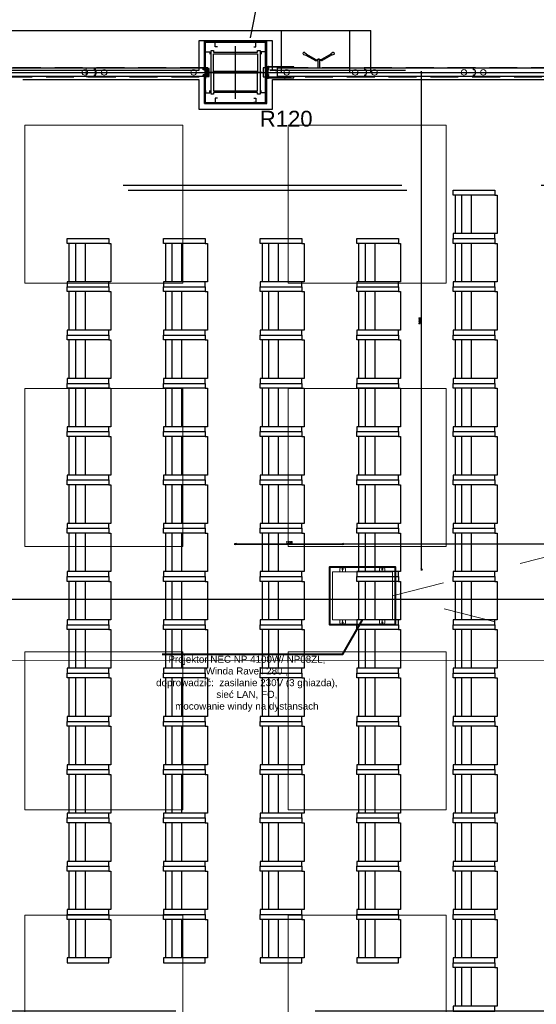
# Model space of a CAD drawing. Header units: centimetres. Extents: x -228435 to 111511, y -89367 to 428125.
# Tile 137 of 219: x -1000 to 4886, y 18385 to 29600. Entities that reach past the tile are written whole.
import ezdxf

# ---------------------------------------------------------------- set-up
doc = ezdxf.new("R2010")
doc.units = ezdxf.units.CM
doc.header["$LTSCALE"] = 50
doc.header["$PDMODE"] = 35
doc.header["$PDSIZE"] = 0.1
for name, pattern in [('0_II 10 sal$0$HIDDEN', [9.525, 6.35, -3.175]), ('CENTER', [2, 1.25, -0.25, 0.25, -0.25]), ('DASHDOT', [25.4, 12.7, -6.35, 0, -6.35]), ('DASHDOT2', [12.7, 6.35, -3.175, 0, -3.175]), ('DIN_STRICHPUNKT', [10.7, 5, -2.5, 0.7, -2.5]), ('HIDDEN2', [4.7625, 3.175, -1.5875]), ('HIDDENX2', [19.05, 12.7, -6.35]), ('Kondygnacja -1$0$ACAD_ISO03W100', [30, 12, -18])]:
    doc.linetypes.add(name, pattern=pattern)
doc.layers.get('0').update_dxf_attribs({"color": 8})
doc.layers.get('DEFPOINTS').update_dxf_attribs({"color": 8})
for name, color, linetype in [('0_II 10 sal$0$ARCH_SIEDZENIA', 8, 'Continuous'), ('0_II 10 sal$0$ARCH_WYPOSAŻENIE_INNE', 8, 'Continuous'), ('0_II 10 sal$0$ARCH_ŚCIANY_PRZESUWNE', 8, 'Continuous'), ('0_II 10 sal$0$ARCH_ŚLUSARKA_DRZWI', 8, 'Continuous'), ('3', 8, 'Continuous'), ('ACHSEN', 8, 'DIN_STRICHPUNKT'), ('ARCH_GK', 8, 'Continuous'), ('ARCH_INFO_KŁADY ŚCIAN', 8, 'HIDDEN2'), ('ARCH_INFO_ODPORNOŚĆ OGNIOWA', 8, 'Continuous'), ('ARCH_INFO_OPISY', 8, 'Continuous'), ('ARCH_INFO_OSIE_IST', 8, 'DASHDOT2'), ('ARCH_SZYNY', 8, 'Continuous'), ('HUFCOR', 8, 'Continuous'), ('Kondygnacja +0$0$ARCH_GK', 8, 'Continuous'), ('Kondygnacja +0$0$ARCH_INFO_ODPORNOŚĆ OGNIOWA', 8, 'Continuous'), ('Kondygnacja +0$0$ARCH_PROFILE', 8, 'Continuous'), ('Kondygnacja +0$0$ARCH_STAL_IST', 8, 'Continuous'), ('Kondygnacja +0$0$ARCH_ŚCIANY_PRZESUWNE', 8, 'Continuous'), ('KÖRPERKANTE', 8, 'Continuous'), ('Osie rzutów$0$ARCH_INFO_OSIE_OPISY_IST', 8, 'Continuous'), ('PANELE', 8, 'Continuous'), ('SCHRAFFUR', 8, 'Continuous'), ('tabela', 8, 'Continuous'), ('VOLL', 8, 'Continuous')]:
    doc.layers.add(name, color=color, linetype=linetype)
for name, color, linetype, lineweight in [('2', 8, 'Continuous', 0), ('ARCH_SUFITY_PODWIESZANE', 8, 'HIDDENX2', 9), ('osie', 8, 'CENTER', 13), ('SYSTEMY AV', 8, 'Continuous', 13), ('Wymiary', 8, 'Continuous', 15)]:
    doc.layers.add(name, color=color, linetype=linetype, lineweight=lineweight)
doc.layers.get('HUFCOR').off()
doc.styles.add('-1 sale konferencyjne$0$Arial', font='ARIAL.TTF')
doc.styles.add('Arial', font='ARIAL.TTF')
doc.styles.add('Kondygnacja +0$0$Arial', font='ARIAL.TTF')
doc.styles.add('Romans', font='Romans.shx')
doc.linetypes.add('SZYNA_LINE', pattern='A,12.7,-7.75,["SZYNA",Standard,S=2.54,R=0,X=-5.95,Y=-1.27],-7.75', length=28.2)
doc.dimstyles.new('ISO-25', dxfattribs={"dimtxt": 2.5, "dimasz": 2.5, "dimexe": 1.25, "dimexo": 0.625, "dimtad": 1, "dimtxsty": 'Standard', "dimcen": 2.5, "dimadec": 0, "dimazin": 0, "dimtfac": 1, "dimtmove": 0, "dimatfit": 3, "dimfxl": 0, "dimarcsym": 0})
doc.dimstyles.new('Wymiary 1-200', dxfattribs={"dimtxt": 22, "dimasz": 20, "dimexe": 10, "dimexo": 0, "dimgap": 8, "dimtad": 1, "dimrnd": 0.5, "dimzin": 12, "dimdsep": 46, "dimtxsty": 'Romans', "dimblk": 'OBLIQUE', "dimcen": 0.5, "dimdle": 15, "dimclrt": 55, "dimazin": 0, "dimtfac": 1, "dimtmove": 1, "dimatfit": 3, "dimfxl": 0, "dimtolj": 1, "dimtzin": 0, "dimarcsym": 0})

# ---------------------------------------------------------------- blocks, each defined once
blk = doc.blocks.new('SU Lampy kwadratowe +0')
at = {"layer": 'ARCH_SUFITY_PODWIESZANE', "ltscale": 2.5}
for points in [[(12020, 7340), (12200, 7340), (12200, 7160), (12020, 7160)], [(12320, 7340), (12500, 7340), (12500, 7160), (12320, 7160)], [(12020, 7040), (12200, 7040), (12200, 6860), (12020, 6860)], [(12320, 7040), (12500, 7040), (12500, 6860), (12320, 6860)], [(12020, 6740), (12200, 6740), (12200, 6560), (12020, 6560)], [(12320, 6740), (12500, 6740), (12500, 6560), (12320, 6560)], [(12020, 6440), (12200, 6440), (12200, 6260), (12020, 6260)], [(12320, 6440), (12500, 6440), (12500, 6260), (12320, 6260)]]:
    blk.add_lwpolyline(points, close=True, dxfattribs=at)
blk = doc.blocks.new('Linie kładów 0')
at = {"layer": 'ARCH_INFO_KŁADY ŚCIAN', "ltscale": 10, "const_width": 1}
blk.add_lwpolyline([(6335.3, 5893.4), (11516.8, 5893.4), (11516.8, 6729.9), (13383.9, 6729.9)], dxfattribs=at)
blk = doc.blocks.new('A$C50B549AF')
at = {"layer": 'ARCH_SZYNY', "linetype": 'SZYNA_LINE', "ltscale": 2.5}
for p, q in [((5657.5, 2448.1, 630), (6165.7, 2448.1, 630)), ((6063.7, 2400.4, 630), (6063.7, 2448.1, 630)), ((6141.7, 2400.4, 630), (6141.7, 2448.1, 630)), ((6165.7, 2400.4, 630), (6165.7, 2448.1, 630)), ((4847, 2400.4, 662.8), (5983.5, 2400.4, 630)), ((6047, 2400.4, 630), (6909.2, 2400.4, 630))]:
    blk.add_line(p, q, dxfattribs=at)
blk = doc.blocks.new('*U520')
at = {"layer": 'PANELE'}
for points in [[(0, 0), (0, -21), (-14, -21)], [(0, 0), (1240, 0)], [(1240, 0), (1240, -21), (1226, -21)], [(-14, -76), (0, -76), (0, -97)], [(0, -97), (1240, -97)], [(1226, -76), (1240, -76), (1240, -97)]]:
    blk.add_lwpolyline(points, dxfattribs=at)
for centre in [(24, -48), (1264, -48)]:
    blk.add_arc(centre, 46.5, 143.7563, 216.2437, dxfattribs=at)
at = {"layer": 'Wymiary'}
for centre in [(110, -48), (1130, -48)]:
    blk.add_circle(centre, 32, dxfattribs=at)
blk = doc.blocks.new('BEDIENHEBEL')
at = {"layer": 'KÖRPERKANTE'}
for p, q in [((-10, -85), (-10, 0)), ((-10, 0), (10, 0)), ((10, -85), (10, 0)), ((-145, -149), (-38, -87)), ((-140, -158), (-33, -96)), ((-31, -85), (-10, -85)), ((-31, -95), (-10, -95)), ((-10, -95), (-10, -100)), ((-10, -100), (10, -100)), ((31, -85), (10, -85)), ((31, -95), (10, -95)), ((10, -95), (10, -100)), ((140, -158), (33, -96)), ((145, -149), (38, -87)), ((-173, -156), (-148, -147)), ((-160, -178), (-140, -161)), ((-139, -159), (-146, -147)), ((139, -159), (146, -147)), ((160, -178), (140, -161)), ((173, -156), (148, -147))]:
    blk.add_line(p, q, dxfattribs=at)
for centre, radius, start, end in [((-31, -100), 15, 90, 120), ((-31, -100), 5, 90, 120), ((-15, -90), 7.25, 316.3972, 43.6028), ((15, -90), 7.25, 136.3972, 223.6028), ((31, -100), 15, 60, 90), ((31, -100), 5, 60, 90), ((-167, -167), 12.5, 120, 300), ((-147, -148), 1, 30, 120), ((-140, -160), 1, 300, 30), ((140, -160), 1, 150, 240), ((147, -148), 1, 60, 150), ((167, -167), 12.5, 240, 60)]:
    blk.add_arc(centre, radius, start, end, dxfattribs=at)
blk = doc.blocks.new('*U524')
at = {"layer": 'PANELE'}
for points in [[(0, 0), (0, -21), (-14, -21)], [(0, 0), (1000, 0)], [(810, -97), (810, -112), (1000, -112), (1000, 15), (810, 15), (810, 0)], [(-14, -76), (0, -76), (0, -97)], [(0, -97), (1000, -97)]]:
    blk.add_lwpolyline(points, dxfattribs=at)
blk.add_arc((24, -48), 46.5, 143.7563, 216.2437, dxfattribs=at)
at = {"layer": 'Wymiary'}
for centre in [(110, -48), (890, -48)]:
    blk.add_circle(centre, 32, dxfattribs=at)
at = {"layer": 'PANELE'}
blk.add_blockref('BEDIENHEBEL', (525, -97), dxfattribs=at)
blk = doc.blocks.new('A$C45FE2F59')
for p, q in [((0, 700), (-280, 700)), ((0, 700), (280, 700)), ((-324, 608), (-319, 612)), ((-324, 552), (-324, 608)), ((-284, 612), (-319, 612)), ((284, 612), (319, 612)), ((324, 608), (319, 612)), ((324, 552), (324, 608)), ((-324, 552), (-319, 547)), ((-284, 547), (-319, 547)), ((284, 547), (319, 547)), ((324, 552), (319, 547)), ((-324, 148), (-319, 152)), ((-324, 148), (-324, 92)), ((-284, 152), (-319, 152)), ((284, 152), (319, 152)), ((324, 148), (319, 152)), ((324, 148), (324, 92)), ((-324, 92), (-319, 88)), ((-284, 88), (-319, 88)), ((0, 0), (-280, 0)), ((0, 0), (280, 0)), ((284, 88), (319, 88)), ((324, 92), (319, 88)), ((45, 0), (-280, 0)), ((-277, 0), (277, 0)), ((280, 0), (127, 0))]:
    blk.add_line(p, q)
blk.add_lwpolyline([(-280, 700), (280, 700), (280, 0), (-280, 0)], close=True)
for centre, radius in [((-309, 580), 5.5), ((-309, 580), 5), ((309, 580), 5), ((309, 580), 5.5), ((-309, 120), 5.5), ((-309, 120), 5), ((309, 120), 5.5), ((309, 120), 5)]:
    blk.add_circle(centre, radius)
at = {"layer": 'osie'}
for p, q in [((-280, 580), (-330, 580)), ((-309, 580), (-309, 590)), ((-309, 580), (-309, 570)), ((280, 580), (330, 580)), ((309, 580), (309, 590)), ((309, 580), (309, 570)), ((-280, 120), (-330, 120)), ((-309, 120), (-309, 130)), ((-309, 120), (-309, 110)), ((280, 120), (330, 120)), ((309, 120), (309, 130)), ((309, 120), (309, 110))]:
    blk.add_line(p, q, dxfattribs=at)
blk = doc.blocks.new('0_II 10 sal$0$Miejsce_siedzące_2d')
at = {"color": 0, "linetype": 'ByBlock', "lineweight": -2}
for p, q in [((-26.4, 27.1), (26.4, 27.1)), ((-26.4, 12.5), (26.4, 12.5))]:
    blk.add_line(p, q, dxfattribs=at)
for points in [[(-26.4, 62.7), (-26.4, 0), (-33, 0), (-33, 62.7), (-26.4, 62.7), (-26.4, 66), (26.4, 66), (26.4, 62.7), (26.4, 0), (33, 0), (33, 62.7), (26.4, 62.7)], [(26.4, 3.3), (-26.4, 3.3)]]:
    blk.add_lwpolyline(points, dxfattribs=at)
blk = doc.blocks.new('CLOSURE')
at = {"color": 7, "linetype": 'Continuous'}
for p, q in [((-2, 0), (-9, 0)), ((-2, 0), (-2, -1)), ((-10, -1), (-10, -2)), ((-10, -34), (-10, -40)), ((-9, -3), (-8, -3)), ((-8, -33), (-9, -33)), ((-9, -41), (-3, -41)), ((-8, -7), (-8, -7)), ((-8, -30), (-8, -30)), ((-8, -39), (-8, -36)), ((-8, -36), (177, -36)), ((-3, -39), (-8, -39)), ((-2, -1), (-2, -2)), ((-2, -12), (-2, -17)), ((-2, -17), (-1, -18)), ((-1, -18), (-2, -19)), ((-2, -19), (-2, -24)), ((-2, -40), (-2, -40)), ((-1, -3), (0, -3)), ((0, -29), (0, -3)), ((0, -34), (0, -32)), ((150, -34), (0, -34)), ((5, -30), (1, -30)), ((1, -31), (5, -31)), ((6, -31), (6, -31)), ((146, -30), (146, -31)), ((153, -30), (147, -30)), ((147, -31), (151, -31)), ((153, -31), (153, -30)), ((156, -30), (156, -31)), ((163, -34), (159, -34)), ((166, -31), (166, -30)), ((168, -30), (168, -31)), ((179, -34), (172, -34)), ((172, -40), (172, -40)), ((177, -39), (173, -39)), ((173, -41), (179, -41)), ((177, -36), (177, -39)), ((180, -40), (180, -35))]:
    blk.add_line(p, q, dxfattribs=at)
for centre, radius, start, end in [((-9, -1), 1.2, 90, 180), ((-9, -2), 1, 180, 270), ((-9, -34), 1, 90, 180), ((-9, -40), 1, 180, 270), ((-8, -8), 1, 90, 217.5752), ((-5, -5), 5.01, 217.5752, 275.7303), ((-5, -31), 5.01, 84.2699, 140.5242), ((-8, -29), 1, 140.5242, 270), ((-8, -2), 1, 270, 314.9442), ((-8, -8), 1, 40.708, 90), ((-8, -29), 1, 270, 317.1564), ((-8, -34), 1, 42.8436, 90), ((-5, -5), 2.75, 220.708, 134.9442), ((-5, -31), 2.75, 222.8436, 137.1564), ((-4, -12), 2, 0, 95.7303), ((-4, -24), 2, 264.2699, 0), ((-3, -40), 1, 0, 90), ((-3, -40), 1, 270, 0), ((-1, -2), 1, 180, 270), ((1, -29), 1, 180, 270), ((1, -32), 1, 90, 180), ((5, -31), 0.5, 0, 90), ((5, -31), 0.5, 270, 0), ((147, -30), 0.5, 90, 180), ((147, -31), 0.5, 180, 270), ((150, -33), 1, 270, 3.2641), ((151, -32), 0.5, 341.3143, 90), ((155, -33), 3.4, 161.3143, 183.2641), ((153, -30), 0.5, 0, 90), ((152, -31), 1, 323.1301, 0), ((155, -33), 1.75, 143.1301, 36.8699), ((156, -30), 0.5, 54.1117, 180), ((157, -31), 1, 180, 216.8699), ((155, -33), 3.4, 356.7359, 54.1117), ((159, -33), 1, 176.7359, 270), ((163, -33), 1, 270, 3.2641), ((167, -33), 3.4, 125.8883, 183.2641), ((165, -30), 0.5, 0, 125.8883), ((167, -33), 1.75, 143.1301, 36.8699), ((165, -31), 1, 323.1301, 0), ((169, -30), 0.5, 54.1117, 180), ((169, -31), 1, 180, 216.8699), ((167, -33), 3.4, 356.7359, 54.1117), ((172, -33), 1, 176.7359, 270), ((173, -40), 1, 90, 180), ((173, -40), 1, 180, 270), ((179, -35), 1, 0, 90), ((179, -40), 1, 270, 0)]:
    blk.add_arc(centre, radius, start, end, dxfattribs=at)
blk = doc.blocks.new('hufcor detal 2')
at = {"layer": 'SCHRAFFUR'}
h = blk.add_hatch(dxfattribs=at)
h.set_pattern_fill('ANSI34', color=256, scale=10, style=0)
h.set_pattern_definition([(45, (-9731.639, 331.908), (-5.303301, 5.303301), []), (45, (-9729.871, 331.908), (-5.303301, 5.303301), []), (45, (-9728.1034, 331.908), (-5.303301, 5.303301), []), (45, (-9726.3356, 331.908), (-5.303301, 5.303301), [])])
h.paths.add_polyline_path([(-4.1, 11.6), (-8.1, 11.6), (-8.1, 0.6), (-4.1, 0.6)])
h.paths.add_polyline_path([(-4.1, 0.6), (-8.1, 0.6), (-8.1, -10.4), (-4.1, -10.4)])
at = {"layer": 'VOLL'}
for points in [[(-5.3, 30), (-97.9, 30), (-97.9, 31.2), (-5.3, 31.2)], [(-5.3, -29.9), (-5.3, -28.7), (-97.9, -28.7), (-97.9, -29.9)]]:
    blk.add_hatch(color=256, dxfattribs=at).paths.add_polyline_path(points)
at = {"layer": '2'}
for p, q in [((-96.6, 25.3), (-96.6, 25.2)), ((-93.3, 27.5), (-93.5, 26.6)), ((-92.7, 27.4), (-93, 26.3)), ((-86.8, 27.4), (-86.5, 26.3)), ((-86.2, 27.5), (-86, 26.6)), ((-82.9, 25.3), (-82.9, 25.2))]:
    blk.add_line(p, q, dxfattribs=at)
for centre, radius, start, end in [((-96.5, 25.2), 0.15, 81.6479, 164.0608), ((-96.5, 25.2), 0.15, 164.0608, 254.4521), ((-95.7, 27.8), 2.49, 252.0018, 332.2702), ((-95.4, 27.5), 2.67, 245.6965, 334.3626), ((-92.9, 28.1), 0.8, 285.0434, 236.2841), ((-86.6, 28.1), 0.8, 303.7159, 254.9566), ((-84.1, 27.5), 2.67, 205.6374, 294.3035), ((-83.8, 27.8), 2.49, 207.7298, 287.9982), ((-83, 25.2), 0.15, 15.9392, 98.3521), ((-83, 25.2), 0.15, 285.5479, 15.9392)]:
    blk.add_arc(centre, radius, start, end, dxfattribs=at)
at = {"layer": '3'}
for centre, radius, start, end in [((-11.1, -0.1), 11.1, 308.9452, 51.0548), ((-11, -0.1), 10.6, 310.6017, 49.3983)]:
    blk.add_arc(centre, radius, start, end, dxfattribs=at)
at = {"layer": 'ACHSEN', "ltscale": 5}
blk.add_line((53.1, 0.6), (-268.8, 0.6), dxfattribs=at)
at = {"layer": 'ARCH_GK', "linetype": 'Continuous', "lineweight": -3}
for p, q in [((0.3, 17.1), (0.3, 35)), ((0.3, 35), (0.3, -33.7))]:
    blk.add_line(p, q, dxfattribs=at)
for points in [[(0.3, 35), (2.7, 35), (3, 36.7), (3.3, 35)], [(6.4, 35), (3.9, 35), (3.5, 33.3), (3.3, 35)], [(6.3, 17.1), (6.3, 35)], [(6.3, 35), (6.3, -33.7)], [(0.3, -33.7), (2.7, -33.7), (3, -35.5), (3.3, -33.7)], [(6.4, -33.7), (3.9, -33.7), (3.5, -32), (3.3, -33.7)]]:
    blk.add_lwpolyline(points, dxfattribs=at)
at = {"layer": 'VOLL'}
for p, q in [((-96.8, 31.2), (-6.5, 31.2)), ((-8.1, 11.6), (-8.1, -10.4)), ((-8.1, 11.6), (-4.1, 11.6)), ((-4.1, 11.6), (-4.1, -10.4)), ((-48.1, -6.8), (-53, -10.2)), ((-48.1, -13.6), (-53, -10.2)), ((-48.1, -9.2), (-48.1, -6.8)), ((-48.1, -9.2), (-23.8, -9.2)), ((-48.1, -11.2), (-23.8, -11.2)), ((-48.1, -11.2), (-48.1, -13.6)), ((-23.8, -6.8), (-18.8, -10.2)), ((-23.8, -9.2), (-23.8, -6.8)), ((-23.8, -13.6), (-18.8, -10.2)), ((-23.8, -11.2), (-23.8, -13.6)), ((-8.1, -10.4), (-4.1, -10.4))]:
    blk.add_line(p, q, dxfattribs=at)
for points in [[(-3, 27.1), (-5.7, 27.1, -7.740139), (-5.7, 27.7), (-3, 27.7, -0.445604), (-3, 14), (-5.7, 14, -7.740139), (-5.7, 14.6), (-3, 14.6, 0.483874)], [(-3, -25.9), (-5.7, -25.9, 7.740139), (-5.7, -26.4), (-3, -26.4, 0.445604), (-3, -12.7), (-5.7, -12.7, 7.740139), (-5.7, -13.3), (-3, -13.3, -0.406168)]]:
    blk.add_lwpolyline(points, format="xyb", close=True, dxfattribs=at)
blk.add_lwpolyline([(-97.9, -28.7), (-5.3, -28.7), (-5.3, -29.9), (-97.9, -29.9)], close=True, dxfattribs=at)
at = {"layer": 'VOLL', "xscale": 0.5, "yscale": 0.5000000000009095, "zscale": 0.5000000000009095, "rotation": 180}
blk.add_blockref('CLOSURE', (-9.3, 11.7), dxfattribs=at)
at = {"layer": 'VOLL', "xscale": -0.5, "yscale": 0.5000000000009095, "zscale": 0.5000000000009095}
blk.add_blockref('CLOSURE', (-9.3, -10.4), dxfattribs=at)
blk = doc.blocks.new('VERT-NEU')
at = {"layer": 'KÖRPERKANTE'}
for p, q in [((-25, 48), (-36, 48)), ((-36, 48), (-36, 46)), ((-34, 46), (-36, 46)), ((-36, 31), (-34, 31)), ((-36, 29), (-36, 31)), ((-21, 29), (-36, 29)), ((-34, 31), (-34, 46)), ((-30, 46), (-30, 33)), ((-25, 46), (-30, 46)), ((-30, 33), (-6, 33)), ((-23, 47), (-23, 47)), ((-13, 21), (-21, 29)), ((-14, 25), (-11, 22)), ((-9, 29), (-13, 29)), ((-11, 21), (-11, 21)), ((-8, 19), (-8, 28)), ((0, 26), (-6, 33)), ((-6, 19), (-6, 26)), ((-5, 26), (-3, 24)), ((-3, 24), (-3, 0)), ((-3, -24), (-3, 0)), ((7, 26), (0, 26)), ((0, 23), (0, 0)), ((0, 23), (5, 23)), ((0, -23), (0, 0)), ((5, 21), (5, 23)), ((8, 21), (5, 21)), ((8, 25), (8, 21)), ((-21, -29), (-36, -29)), ((-36, -29), (-36, -31)), ((-36, -31), (-34, -31)), ((-36, -46), (-36, -48)), ((-34, -46), (-36, -46)), ((-25, -48), (-36, -48)), ((-34, -31), (-34, -46)), ((-30, -33), (-6, -33)), ((-30, -46), (-30, -33)), ((-25, -46), (-30, -46)), ((-23, -47), (-23, -47)), ((-13, -21), (-21, -29)), ((-14, -25), (-11, -22)), ((-9, -29), (-13, -29)), ((-8, -19), (-8, -28)), ((-6, -19), (-6, -26)), ((-6, -33), (0, -26)), ((-5, -26), (-3, -24)), ((0, -23), (5, -23)), ((7, -26), (0, -26)), ((8, -21), (5, -21)), ((5, -21), (5, -23)), ((8, -25), (8, -21))]:
    blk.add_line(p, q, dxfattribs=at)
at = {"layer": 'KÖRPERKANTE', "linetype": 'ByBlock'}
for p, q in [((2, -23), (3, -23)), ((2, -26), (3, -26))]:
    blk.add_line(p, q, dxfattribs=at)
at = {"layer": 'KÖRPERKANTE'}
for centre, radius, start, end in [((-25, 47), 1.2, 360, 90), ((-25, 47), 1.2, 270, 360), ((-13, 27), 2, 90, 225), ((-12, 22), 1.12, 225, 315), ((-12, 22), 1.12, 315, 45), ((-9, 28), 0.5, 360, 90), ((-7, 19), 1, 180, 360), ((-6, 26), 0.5, 45, 180), ((7, 25), 0.762, 0, 90), ((-25, -47), 1.2, 0, 90), ((-25, -47), 1.2, 270, 0), ((-13, -27), 2, 135, 270), ((-12, -22), 1.12, 45, 135), ((-12, -22), 1.12, 315, 45), ((-9, -28), 0.5, 270, 0), ((-7, -19), 1, 0, 180), ((-6, -26), 0.5, 180, 315), ((7, -25), 0.762, 270, 0)]:
    blk.add_arc(centre, radius, start, end, dxfattribs=at)
blk = doc.blocks.new('hufcor detal 1')
at = {"layer": 'VOLL'}
h = blk.add_hatch(color=256, dxfattribs=at)
h.paths.add_polyline_path([(-5.8, -6.1), (-5.8, -3.2, 0.427595), (-6.4, -2.6, 0.427595), (-7, -3.2), (-7, -6.4), (-5.5, -10.4, -0.519458), (-5.6, -10.6), (-6.5, -10.6, 0.414214), (-7, -11.1), (-7, -16.5), (-5.9, -16.5), (-5.9, -11.5), (-4.7, -11.5), (-4.7, -12.6), (-4.1, -12.6), (-4.1, -10.9)])
h.paths.add_polyline_path([(-5.9, -16.5), (-7, -16.5), (-7, -21.9, 0.414214), (-6.5, -22.4), (-5.6, -22.4, -0.519458), (-5.5, -22.6), (-7, -26.6), (-7, -29.8, 0.427595), (-6.4, -30.4, 0.427595), (-5.8, -29.8), (-5.8, -26.9), (-4.1, -22.1), (-4.1, -20.4), (-4.7, -20.4), (-4.7, -21.5), (-5.9, -21.5)])
at = {"layer": 'ACHSEN', "ltscale": 5}
blk.add_line((261.6, -16.5), (-60.4, -16.5), dxfattribs=at)
at = {"layer": 'ARCH_GK', "linetype": 'Continuous', "lineweight": -3}
blk.add_line((0, 0), (-6.2, 0), dxfattribs=at)
for points in [[(-10, 0), (0, 0)], [(-6.2, 17.9), (-3.7, 17.9), (-3.3, 19.6), (-3.1, 17.9)], [(-6.2, 0), (-6.2, 17.9)], [(0, 17.9), (-2.5, 17.9), (-2.8, 16.1), (-3.1, 17.9)], [(0, 0), (0, 17.9)], [(-6.2, -33), (-6.2, -50.9)], [(-6.2, -50.9), (-3.7, -50.9), (-3.3, -52.6), (-3.1, -50.9)], [(0, -50.9), (-2.5, -50.9), (-2.8, -49.1), (-3.1, -50.9)], [(0, -33), (0, -50.9)]]:
    blk.add_lwpolyline(points, dxfattribs=at)
at = {"layer": 'KÖRPERKANTE'}
for p, q in [((-7, -3.2), (-7, -6.4)), ((-5.5, -10.4), (-7, -6.4)), ((-7, -11.1), (-7, -21.9)), ((-7, -26.6), (-5.5, -22.6)), ((-7, -29.8), (-7, -26.6)), ((-6.5, -10.6), (-5.6, -10.6)), ((-6.5, -22.4), (-5.6, -22.4)), ((-6.4, -2.6), (-6.4, -2.6)), ((-6.4, -30.4), (-6.4, -30.4)), ((-5.9, -11.5), (-5.9, -21.5)), ((-4.7, -11.5), (-5.9, -11.5)), ((-5.9, -21.5), (-4.7, -21.5)), ((-5.8, -3.2), (-5.8, -6.1)), ((-5.8, -6.1), (-4.1, -10.9)), ((-4.1, -22.1), (-5.8, -26.9)), ((-5.8, -29.8), (-5.8, -26.9)), ((-4.7, -12.6), (-4.7, -11.5)), ((-4.1, -12.6), (-4.7, -12.6)), ((-4.1, -20.4), (-4.7, -20.4)), ((-4.7, -21.5), (-4.7, -20.4)), ((-4.1, -12.6), (-4.1, -10.9)), ((-4.1, -22.1), (-4.1, -20.4))]:
    blk.add_line(p, q, dxfattribs=at)
for centre, radius, start, end in [((-6.4, -3.2), 0.55, 90, 180), ((-6.5, -11.1), 0.55, 90, 180), ((-6.5, -21.9), 0.55, 180, 270), ((-6.4, -29.8), 0.55, 180, 270), ((-6.4, -3.2), 0.55, 0, 90), ((-6.4, -29.8), 0.55, 270, 0), ((-5.6, -10.5), 0.1, 270, 19.8), ((-5.6, -22.5), 0.1, 340.2, 90)]:
    blk.add_arc(centre, radius, start, end, dxfattribs=at)
at = {"layer": 'VOLL'}
for p, q in [((3.9, 6.5), (3.9, 0.5)), ((3.9, -39.5), (3.9, -33.5))]:
    blk.add_line(p, q, dxfattribs=at)
at = {"layer": 'VOLL', "xscale": -0.5, "yscale": 0.5000000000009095, "zscale": 0.5000000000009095}
blk.add_blockref('VERT-NEU', (-11.2, -16.5), dxfattribs=at)
blk = doc.blocks.new('_Oblique')
at = {"color": 0, "linetype": 'ByBlock', "lineweight": -2}
blk.add_line((-0.5, -0.5), (0.5, 0.5), dxfattribs=at)
blk = doc.blocks.new('*D1209')
at = {"layer": 'DEFPOINTS', "color": 0, "lineweight": 40}
for p in [(1460, 23627), (1460, 23240, 6300), (11351, 23240, 6300)]:
    blk.add_point(p, dxfattribs=at)
at = {"layer": 'SYSTEMY AV', "color": 0, "lineweight": -2}
for p, q in [((11366, 23627), (1445, 23627)), ((1460, 23635), (1460, 23637)), ((11351, 23635), (11351, 23637))]:
    blk.add_line(p, q, dxfattribs=at)
at = {"layer": 'SYSTEMY AV', "color": 0, "lineweight": -2, "xscale": 20, "yscale": 20, "zscale": 20, "rotation": 180}
blk.add_blockref('_Oblique', (1460, 23627), dxfattribs=at)
at = {"layer": 'SYSTEMY AV', "color": 0, "lineweight": -2, "xscale": 20, "yscale": 20, "zscale": 20}
blk.add_blockref('_Oblique', (11351, 23627), dxfattribs=at)
at = {"layer": 'SYSTEMY AV', "color": 55, "lineweight": 40, "insert": (6406, 23646), "char_height": 22, "attachment_point": 5, "style": 'Romans'}
blk.add_mtext('\\A1;9891', dxfattribs=at)
blk = doc.blocks.new('*D1210')
at = {"layer": 'DEFPOINTS', "color": 0, "lineweight": 40}
for p in [(2680, 23627), (1460, 23340, 6300), (2680, 23340, 6300)]:
    blk.add_point(p, dxfattribs=at)
at = {"layer": 'SYSTEMY AV', "color": 0, "lineweight": -2}
for p, q in [((1445, 23627), (2695, 23627)), ((1460, 23636), (1460, 23637)), ((2680, 23636), (2680, 23637))]:
    blk.add_line(p, q, dxfattribs=at)
at = {"layer": 'SYSTEMY AV', "color": 0, "lineweight": -2, "xscale": 20, "yscale": 20, "zscale": 20, "rotation": 180}
blk.add_blockref('_Oblique', (1460, 23627), dxfattribs=at)
at = {"layer": 'SYSTEMY AV', "color": 0, "lineweight": -2, "xscale": 20, "yscale": 20, "zscale": 20}
blk.add_blockref('_Oblique', (2680, 23627), dxfattribs=at)
at = {"layer": 'SYSTEMY AV', "color": 55, "lineweight": 40, "insert": (2070, 23646), "char_height": 22, "attachment_point": 5, "style": 'Romans'}
blk.add_mtext('\\A1;1220', dxfattribs=at)
blk = doc.blocks.new('*D1211')
at = {"layer": 'DEFPOINTS', "color": 0, "lineweight": 40}
for p in [(3131, 29000, 6300), (3579, 29000), (3131, 23340, 6300)]:
    blk.add_point(p, dxfattribs=at)
at = {"layer": 'SYSTEMY AV', "color": 0, "lineweight": -2}
for p, q in [((3579, 23325), (3579, 29015)), ((3587, 29000), (3589, 29000)), ((3587, 23340), (3589, 23340))]:
    blk.add_line(p, q, dxfattribs=at)
at = {"layer": 'SYSTEMY AV', "color": 0, "lineweight": -2, "xscale": 20, "yscale": 20, "zscale": 20}
for p, rotation in [((3579, 29000), 90), ((3579, 23340), 270)]:
    blk.add_blockref('_Oblique', p, dxfattribs=dict(at, rotation=rotation))
at = {"layer": 'SYSTEMY AV', "color": 55, "lineweight": 40, "insert": (3560, 26170), "char_height": 22, "attachment_point": 5, "rotation": 90, "style": 'Romans'}
blk.add_mtext('\\A1;5660', dxfattribs=at)
blk = doc.blocks.new('Osie rzutów')
at = {"layer": 'ARCH_INFO_OSIE_IST', "ltscale": 10}
for p, q in [((12260, 12510), (12260, 4623.3)), ((12260, 7370), (12260, 7430)), ((4436, 7400), (15156.5, 7400)), ((12290, 7400), (12230, 7400)), ((4436, 6800), (15156.5, 6800))]:
    blk.add_line(p, q, dxfattribs=at)

msp = doc.modelspace()

# ---------------------------------------------------------------- linework, layer by layer
at = {"layer": '0_II 10 sal$0$ARCH_WYPOSAŻENIE_INNE', "linetype": '0_II 10 sal$0$HIDDEN', "ltscale": 10, "elevation": 630}
for points in [[(8160, 40920), (8160, 29020), (1880, 29020), (1880, 29360), (1040, 29360), (1040, 29020), (-10490, 29020), (-10490, 40920), (1040, 40920), (1040, 40580), (1880, 40580), (1880, 40920)], [(8160, 28920), (8160, 17020), (1880, 17020), (1880, 17360), (1040, 17360), (1040, 17020), (-10490, 17020), (-10490, 28920), (1040, 28920), (1040, 28580), (1880, 28580), (1880, 28920)], [(-9347.5, 27715), (5597.51294, 27715), (5597.51294, 18250), (-9347.5, 18250)], [(-9290, 27657.5), (5540.01294, 27657.5), (5540.01294, 18307.5), (-9290, 18307.5)]]:
    msp.add_lwpolyline(points, close=True, dxfattribs=at)
at = {"layer": '0_II 10 sal$0$ARCH_ŚCIANY_PRZESUWNE', "linetype": '0_II 10 sal$0$HIDDEN', "lineweight": -3}
for p, q in [((1145, 29050, 630), (-10225, 29050, 630)), ((-135.55676, 28950, 630), (-135.55676, 29050, 630)), ((1145, 28950, 630), (1145, 29050, 630)), ((1775, 29050, 630), (1775, 28950, 630)), ((10385, 29050, 630), (1775, 29050, 630)), ((-10225, 28950, 630), (1145, 28950, 630)), ((1775, 28950, 630), (10385, 28950, 630))]:
    msp.add_line(p, q, dxfattribs=at)
at = {"layer": '0_II 10 sal$0$ARCH_ŚLUSARKA_DRZWI', "linetype": '0_II 10 sal$0$HIDDEN', "lineweight": 5, "elevation": 630}
msp.add_lwpolyline([(-243.55676, 29050), (-135.55676, 29050), (-135.55676, 28950), (-243.55676, 28950)], close=True, dxfattribs=at)
at = {"layer": 'Kondygnacja +0$0$ARCH_GK', "elevation": 630}
for points in [[(1105, 29050), (1105, 29355)], [(1105, 29355), (1815, 29355)], [(1105, 29342.5), (1802.5, 29342.5)], [(1117.5, 29050), (1117.5, 29342.5)], [(1802.5, 28950), (1802.5, 29355)], [(1815, 28950), (1815, 29355)], [(1105, 28645), (1105, 28950)], [(1117.5, 28645), (1117.5, 28950)], [(1802.5, 28657.5), (1802.5, 28950)], [(1815, 28645), (1815, 28950)], [(1105, 28645), (1815, 28645)], [(1117.5, 28657.5), (1815, 28657.5)]]:
    msp.add_lwpolyline(points, dxfattribs=at)
at = {"layer": 'Kondygnacja +0$0$ARCH_PROFILE', "elevation": 630}
for points in [[(1252.5, 29292.5), (1227.5, 29292.5), (1227.5, 29342.5), (1252.5, 29342.5)], [(1667.5, 29292.5), (1692.5, 29292.5), (1692.5, 29342.5), (1667.5, 29342.5)], [(1117.5, 29207.5), (1117.5, 29232.5), (1167.5, 29232.5), (1167.5, 29207.5)], [(1802.5, 29207.5), (1802.5, 29232.5), (1752.5, 29232.5), (1752.5, 29207.5)], [(1117.5, 28792.5), (1117.5, 28767.5), (1167.5, 28767.5), (1167.5, 28792.5)], [(1802.5, 28792.5), (1802.5, 28767.5), (1752.5, 28767.5), (1752.5, 28792.5)], [(1252.5, 28707.5), (1227.5, 28707.5), (1227.5, 28657.5), (1252.5, 28657.5)], [(1667.5, 28707.5), (1692.5, 28707.5), (1692.5, 28657.5), (1667.5, 28657.5)]]:
    msp.add_lwpolyline(points, dxfattribs=at)
at = {"layer": 'Kondygnacja +0$0$ARCH_STAL_IST', "elevation": 630}
for points in [[(1180, 28750), (1180, 29250), (1210, 29250), (1210, 29230), (1710, 29230), (1710, 29250), (1740, 29250), (1740, 28750), (1710, 28750), (1710, 28770), (1210, 28770), (1210, 28750)], [(1710, 29010), (1210, 29010), (1210, 29210), (1710, 29210)], [(1210, 28790), (1710, 28790), (1710, 28990), (1210, 28990)]]:
    msp.add_lwpolyline(points, close=True, dxfattribs=at)
at = {"layer": 'Kondygnacja +0$0$ARCH_ŚCIANY_PRZESUWNE', "elevation": 630}
for points in [[(1105, 28954.5007), (1157.5, 28954.5007), (1157.5, 29045.4993), (1105, 29045.4993)], [(1105, 28967.0007), (1145, 28967.0007), (1145, 29032.9993), (1105, 29032.9993)]]:
    msp.add_lwpolyline(points, dxfattribs=at)
at = {"layer": 'SYSTEMY AV', "linetype": 'Kondygnacja -1$0$ACAD_ISO03W100', "elevation": 630}
msp.add_lwpolyline([(10233.34655, 21260.74227), (3248.4, 23037.18), (10233.34346, 24815.61598)], dxfattribs=at)
at = {"layer": 'SYSTEMY AV', "lineweight": 40, "elevation": 630}
msp.add_lwpolyline([(3280.4, 22712.18), (3280.4, 23362.18), (2530.4, 23362.18), (2530.4, 22712.18)], close=True, dxfattribs=at)
at = {"layer": 'SYSTEMY AV', "lineweight": 40, "elevation": -5670}
msp.add_lwpolyline([(621.62584, 22373.7824), (2683.27284, 22373.7824), (2905.4, 22762.78)], dxfattribs=at)

# ---------------------------------------------------------------- block references
at = {"rotation": 180}
for name, p in [('*U524', (2932.04358, 28951.52357, 630)), ('*U520', (4172.04358, 28951.52357, 630)), ('*U520', (5412.04358, 28951.52357, 630))]:
    msp.add_blockref(name, p, dxfattribs=at)
at = {"layer": '0_II 10 sal$0$ARCH_SIEDZENIA', "linetype": 'Continuous', "lineweight": -3, "xscale": 8.328285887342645, "yscale": 7.571168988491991, "zscale": 10, "rotation": 270}
for p in [(3940.01294, 27382.5, 630), (-459.98706, 26832.5, 630), (640.01294, 26832.5, 630), (1740.01294, 26832.5, 630), (2840.01294, 26832.5, 630), (3940.01294, 26832.5, 630), (-459.98706, 26282.5, 630), (640.01294, 26282.5, 630), (1740.01294, 26282.5, 630), (2840.01294, 26282.5, 630), (3940.01294, 26282.5, 630), (-459.98706, 25732.5, 630), (640.01294, 25732.5, 630), (1740.01294, 25732.5, 630), (2840.01294, 25732.5, 630), (3940.01294, 25732.5, 630), (-459.98706, 25182.5, 630), (640.01294, 25182.5, 630), (1740.01294, 25182.5, 630), (2840.01294, 25182.5, 630), (3940.01294, 25182.5, 630), (-459.98706, 24632.5, 630), (640.01294, 24632.5, 630), (1740.01294, 24632.5, 630), (2840.01294, 24632.5, 630), (3940.01294, 24632.5, 630), (-459.98706, 24082.5, 630), (640.01294, 24082.5, 630), (1740.01294, 24082.5, 630), (2840.01294, 24082.5, 630), (3940.01294, 24082.5, 630), (-459.98706, 23532.5, 630), (640.01294, 23532.5, 630), (1740.01294, 23532.5, 630), (2840.01294, 23532.5, 630), (3940.01294, 23532.5, 630), (-459.98706, 22982.5, 630), (640.01294, 22982.5, 630), (1740.01294, 22982.5, 630), (2840.01294, 22982.5, 630), (3940.01294, 22982.5, 630), (-459.98706, 22432.5, 630), (640.01294, 22432.5, 630), (1740.01294, 22432.5, 630), (2840.01294, 22432.5, 630), (3940.01294, 22432.5, 630), (-459.98706, 21882.5, 630), (640.01294, 21882.5, 630), (1740.01294, 21882.5, 630), (2840.01294, 21882.5, 630), (3940.01294, 21882.5, 630), (-459.98706, 21332.5, 630), (640.01294, 21332.5, 630), (1740.01294, 21332.5, 630), (2840.01294, 21332.5, 630), (3940.01294, 21332.5, 630), (-459.98706, 20782.5, 630), (640.01294, 20782.5, 630), (1740.01294, 20782.5, 630), (2840.01294, 20782.5, 630), (3940.01294, 20782.5, 630), (-459.98706, 20232.5, 630), (640.01294, 20232.5, 630), (1740.01294, 20232.5, 630), (2840.01294, 20232.5, 630), (3940.01294, 20232.5, 630), (-459.98706, 19682.5, 630), (640.01294, 19682.5, 630), (1740.01294, 19682.5, 630), (2840.01294, 19682.5, 630), (3940.01294, 19682.5, 630), (-459.98706, 19132.5, 630), (640.01294, 19132.5, 630), (1740.01294, 19132.5, 630), (2840.01294, 19132.5, 630), (3940.01294, 19132.5, 630), (3940.01294, 18582.5, 630)]:
    msp.add_blockref('0_II 10 sal$0$Miejsce_siedzące_2d', p, dxfattribs=at)
at = {"layer": 'ARCH_INFO_KŁADY ŚCIAN', "xscale": 10, "yscale": 10, "zscale": 10}
msp.add_blockref('Linie kładów 0', (-121140, -45000, 630), dxfattribs=at)
at = {"layer": 'ARCH_SUFITY_PODWIESZANE', "ltscale": 2.5, "xscale": 10, "yscale": 10, "zscale": 10}
msp.add_blockref('SU Lampy kwadratowe +0', (-121140, -45000, -5670), dxfattribs=at)
at = {"layer": 'HUFCOR', "xscale": 10, "yscale": 10, "zscale": 10}
msp.add_blockref('A$C50B549AF', (-58654.9183, 4996.03602, -5670), dxfattribs=at)
at = {"layer": 'Osie rzutów$0$ARCH_INFO_OSIE_OPISY_IST', "xscale": 10, "yscale": 10, "zscale": 10}
msp.add_blockref('Osie rzutów', (-121140, -45000, 630), dxfattribs=at)
at = {"layer": 'PANELE', "rotation": 180}
for p in [(-147.68263, 28951.5, 6930), (1092.04363, 28951.48706, 630)]:
    msp.add_blockref('*U520', p, dxfattribs=at)
at = {"layer": 'SYSTEMY AV', "xscale": 0.9799999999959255, "yscale": 0.9799999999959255, "zscale": 0.9799999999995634, "rotation": 90}
msp.add_blockref('A$C45FE2F59', (3248.4, 23037.18, 630), dxfattribs=at)
at = {"layer": 'tabela', "linetype": 'DASHDOT'}
for name, p, xscale, yscale, zscale, rotation in [('hufcor detal 1', (1105.1, 28967.0007, 630), 2, 2.000000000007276, 2, 180), ('hufcor detal 2', (1815.68913, 29001.3486, 630), 2.112530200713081, 2.112530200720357, 2.112530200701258, 179.9999999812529)]:
    msp.add_blockref(name, p, dxfattribs=dict(at, xscale=xscale, yscale=yscale, zscale=zscale, rotation=rotation))

# ---------------------------------------------------------------- texts
at = {"layer": 'ARCH_INFO_ODPORNOŚĆ OGNIOWA', "insert": (2036.3512, 28620.9618, 630), "char_height": 180, "width": 3036.6124481, "attachment_point": 5, "style": 'Arial'}
msp.add_mtext('\\PR120', dxfattribs=at)
at = {"layer": 'Kondygnacja +0$0$ARCH_INFO_ODPORNOŚĆ OGNIOWA', "insert": (2036.3512, 28620.9618, 630), "char_height": 180, "width": 3036.6124481, "attachment_point": 5, "style": 'Kondygnacja +0$0$Arial'}
msp.add_mtext('\\PR120', dxfattribs=at)
at = {"layer": 'SYSTEMY AV', "insert": (1588.3124, 21717.37853, -5670), "char_height": 200, "width": 2241.3600514, "attachment_point": 8, "style": '-1 sale konferencyjne$0$Arial'}
msp.add_mtext('\\P{\\H0.4x;Projektor NEC NP 4100W/ NP08ZL, \\PWinda Ravell 280 , \\Pdoprowadzić:  zasilanie 230V (3 gniazda), sieć LAN, FO,\\Pmocowanie windy na dystansach }', dxfattribs=at)

# ---------------------------------------------------------------- dimensions: what is measured, and where the dimension line sits
at = {"layer": 'SYSTEMY AV', "lineweight": 40}
dim = msp.add_linear_dim(base=(3579.01226, 29000, -5670), p1=(3130.8, 23340, 630), p2=(3130.8, 29000, 630), angle=90, dimstyle='Wymiary 1-200', dxfattribs=at)
dim.commit()
dim.dimension.update_dxf_attribs({"geometry": '*D1211', "text_midpoint": (3560.01226, 26170, -5670)})
for base, p1, p2, picture, middle in [((1460, 23627.1113, -5670), (11351, 23240, 630), (1460, 23240, 630), '*D1209', (6405.5, 23646.1113, -5670)), ((2680, 23627.1113, -5670), (1460, 23340, 630), (2680, 23340, 630), '*D1210', (2070, 23646.1113, -5670))]:
    dim = msp.add_linear_dim(base=base, p1=p1, p2=p2, dimstyle='Wymiary 1-200', dxfattribs=at)
    dim.commit()
    dim.dimension.update_dxf_attribs({"geometry": picture, "text_midpoint": middle})

# ---------------------------------------------------------------- leaders
at = {"layer": 'ARCH_INFO_OPISY'}
msp.add_leader([(1628.93238, 29394.7235, 630), (1723.01473, 29868.87282, 630), (2971.3365, 29868.87282, 630)], dimstyle='ISO-25', override={"dimscale": 5, "dimasz": 2, "dimtad": 0, "dimldrblk": 'Dot'}, dxfattribs=at)

doc.saveas('drawing.dxf')
